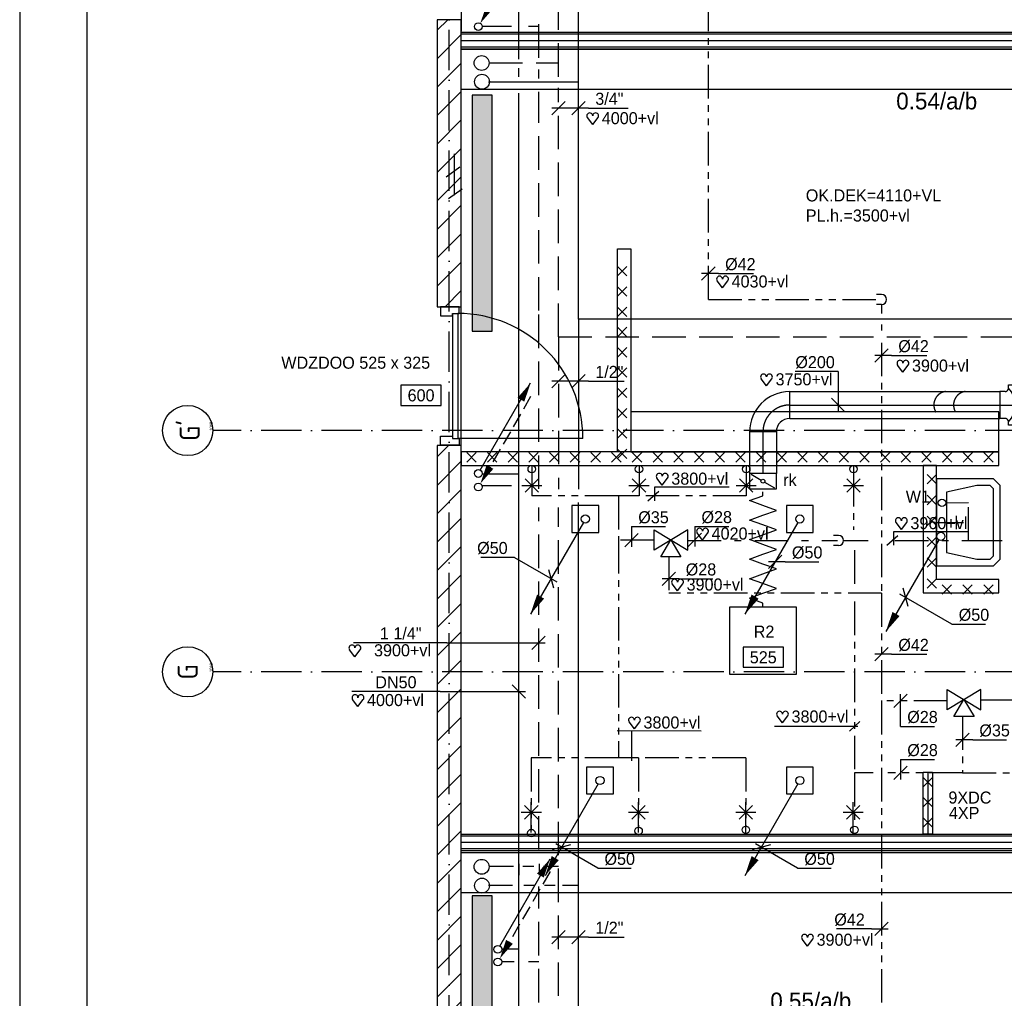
# Model space of a CAD drawing. Extents: x 25315 to 170951, y 867852 to 951952.
# Tile 3 of 119: x 25315 to 40003, y 885252 to 899852. Entities that reach past the tile are written whole.
import ezdxf
from ezdxf.enums import TextEntityAlignment as Align

# ---------------------------------------------------------------- set-up
doc = ezdxf.new("R2010")
doc.units = 0
doc.header["$LTSCALE"] = 100
for name, pattern in [('2322107', [2000, 1000, 1000]), ('2322108', [7, 5, -2]), ('2322109', [10, 5, -2, 1, -2]), ('2322110', [10, 5, -1, 1, -1, 1, -1]), ('CENTER2', [11.25, 7.5, -1.25, 1.25, -1.25]), ('CENTER4', [5, 3.125, -0.625, 0.625, -0.625]), ('DASHDOT', [9, 6, -1.5, 0, -1.5]), ('LURETOUR', [6, 4, -2])]:
    doc.linetypes.add(name, pattern=pattern)
doc.layers.get('0').update_dxf_attribs({"linetype": 'CONTINUOUS'})
for name, color, linetype in [('00KAD025', 2, 'CONTINUOUS'), ('00KAD070', 5, 'CONTINUOUS'), ('AL$7----_STRAMIEN', 1, 'DASHDOT'), ('ALN-----_BLOCKNAAM', 2, 'CONTINUOUS'), ('ALXAC---_LICHTBETON', 1, 'CONTINUOUS'), ('BOUW', 8, 'CONTINUOUS'), ('WL5233--', 4, 'CONTINUOUS'), ('WL524---', 4, 'CONTINUOUS'), ('WL531---', 4, 'CONTINUOUS'), ('WL532---', 4, 'CONTINUOUS'), ('WL561---', 4, 'CONTINUOUS'), ('WL561---_AANVOER', 4, 'CONTINUOUS'), ('WL561---_RETOUR', 4, 'CONTINUOUS'), ('WL570---', 3, 'CONTINUOUS'), ('WL570---_HARTLIJN', 7, 'CONTINUOUS'), ('WL570---_RETOUR', 3, 'CONTINUOUS'), ('WM524---', 1, 'CONTINUOUS'), ('WM531---', 1, 'CONTINUOUS'), ('WM532---', 1, 'CONTINUOUS'), ('WM561---', 1, 'CONTINUOUS'), ('WM570---', 1, 'CONTINUOUS')]:
    doc.layers.add(name, color=color, linetype=linetype)
doc.styles.add('BURO-018', font='BUROFONT.shx', dxfattribs={"height": 180})
doc.styles.add('BURO-025', font='BUROFONT.shx', dxfattribs={"height": 250})
doc.styles.get("Standard").update_dxf_attribs({"font": 'ISOCP'})
pattern_1 = [(45, (-3313.17, 792288.78), (-212.132, 212.132), [])]

# ---------------------------------------------------------------- blocks, each defined once
blk = doc.blocks.new('LDV2121')
at = {"color": 0, "linetype": 'CONTINUOUS'}
blk.add_line((-0.25, -0.43), (-6.75, -11.69), dxfattribs=at)
blk.add_lwpolyline([(-6.75, -11.69, 0, 1, 0), (-5.5, -9.53, 1, 1, 0)], format="xyseb", dxfattribs=at)
blk.add_circle((0, 0), 0.5, dxfattribs=at)
blk = doc.blocks.new('*U279')
at = {"layer": 'ALXAC---_LICHTBETON', "color": 0}
for p, q in [((17649.8, 44834.1), (17719.8, 44904.1)), ((17719.8, 44834.1), (17649.8, 44904.1)), ((17804, 44834.1), (17874, 44904.1)), ((17874, 44834.1), (17804, 44904.1)), ((17958.3, 44834.1), (18028.3, 44904.1)), ((18028.3, 44834.1), (17958.3, 44904.1)), ((18112.5, 44834.1), (18182.5, 44904.1)), ((18182.5, 44834.1), (18112.5, 44904.1)), ((18266.7, 44834.1), (18336.7, 44904.1)), ((18336.7, 44834.1), (18266.7, 44904.1)), ((18420.9, 44834.1), (18490.9, 44904.1)), ((18490.9, 44834.1), (18420.9, 44904.1)), ((18575.2, 44834.1), (18645.2, 44904.1)), ((18645.2, 44834.1), (18575.2, 44904.1)), ((18729.4, 44834.1), (18799.4, 44904.1)), ((18799.4, 44834.1), (18729.4, 44904.1)), ((18883.6, 44834.1), (18953.6, 44904.1)), ((18953.6, 44834.1), (18883.6, 44904.1)), ((19037.9, 44834.1), (19107.9, 44904.1)), ((19107.9, 44834.1), (19037.9, 44904.1)), ((19192.1, 44834.1), (19262.1, 44904.1)), ((19262.1, 44834.1), (19192.1, 44904.1)), ((19346.3, 44834.1), (19416.3, 44904.1)), ((19416.3, 44834.1), (19346.3, 44904.1)), ((19500.6, 44834.1), (19570.6, 44904.1)), ((19570.6, 44834.1), (19500.6, 44904.1)), ((19654.8, 44834.1), (19724.8, 44904.1)), ((19724.8, 44834.1), (19654.8, 44904.1)), ((19809, 44834.1), (19879, 44904.1)), ((19879, 44834.1), (19809, 44904.1)), ((19963.3, 44834.1), (20033.3, 44904.1)), ((20033.3, 44834.1), (19963.3, 44904.1)), ((20117.5, 44834.1), (20187.5, 44904.1)), ((20187.5, 44834.1), (20117.5, 44904.1)), ((20271.7, 44834.1), (20341.7, 44904.1)), ((20341.7, 44834.1), (20271.7, 44904.1)), ((20425.9, 44834.1), (20495.9, 44904.1)), ((20495.9, 44834.1), (20425.9, 44904.1)), ((20580.2, 44834.1), (20650.2, 44904.1)), ((20650.2, 44834.1), (20580.2, 44904.1)), ((20734.4, 44834.1), (20804.4, 44904.1)), ((20804.4, 44834.1), (20734.4, 44904.1)), ((20888.6, 44834.1), (20958.6, 44904.1)), ((20958.6, 44834.1), (20888.6, 44904.1)), ((21042.9, 44834.1), (21112.9, 44904.1)), ((21112.9, 44834.1), (21042.9, 44904.1)), ((21197.1, 44834.1), (21267.1, 44904.1)), ((21267.1, 44834.1), (21197.1, 44904.1)), ((21351.3, 44834.1), (21421.3, 44904.1)), ((21421.3, 44834.1), (21351.3, 44904.1)), ((21505.6, 44834.1), (21575.6, 44904.1)), ((21575.6, 44834.1), (21505.6, 44904.1))]:
    blk.add_line(p, q, dxfattribs=at)
blk = doc.blocks.new('LU-1D-K-C8')
at = {"color": 0, "linetype": 'CONTINUOUS'}
for p, q in [((-0.5, 100), (0.5, 100)), ((-0.5, -100), (0.5, -100))]:
    blk.add_line(p, q, dxfattribs=at)
at = {"layer": 'WL570---_HARTLIJN', "linetype": 'CENTER2'}
blk.add_line((-0.5, 0), (0.5, 0), dxfattribs=at)
blk = doc.blocks.new('HART')
at = {"color": 1}
for q in [(-39.7, 52.4), (39.7, 52.4)]:
    blk.add_line((0, 0), q, dxfattribs=at)
for centre, start, end in [((-22.1, 65.7), 0, 217.18669), ((22.1, 65.7), 322.81331, 180)]:
    blk.add_arc(centre, 22.1, start, end, dxfattribs=at)
blk = doc.blocks.new('LDS')
at = {"color": 0, "linetype": 'CONTINUOUS'}
for p, q in [((0, 1), (1, 1)), ((0, -1), (1, -1))]:
    blk.add_line(p, q, dxfattribs=at)
blk.add_arc((0, 0), 1, 90, 270, dxfattribs=at)
blk = doc.blocks.new('3048303')
at = {"color": 0, "linetype": 'CONTINUOUS'}
for p, q in [((-2.5, 1.5), (2.5, -1.5)), ((-2.5, -1.5), (-2.5, 1.5)), ((2.5, 1.5), (-2.5, -1.5)), ((2.5, -1.5), (2.5, 1.5)), ((-1.5, -2.5), (0, 0)), ((0, 0), (1.5, -2.5)), ((1.5, -2.5), (-1.5, -2.5))]:
    blk.add_line(p, q, dxfattribs=at)
at = {"color": 0, "linetype": 'CONTINUOUS', "style": 'BURO-018', "flags": 1}
blk.add_attdef('CV_MATCODE', (0, 0), '', height=1.8, dxfattribs=at)
blk = doc.blocks.new('LU-1D-F-C8359')
at = {"color": 0, "linetype": 'CONTINUOUS'}
for p, q in [((-400.4, 0), (-364, 100)), ((-364, 100), (-327.6, 0)), ((-254.8, 0), (-218.4, 100)), ((-218.4, 100), (-182, 0)), ((-109.2, 0), (-72.8, 100)), ((-72.8, 100), (-36.4, 0)), ((36.4, 0), (72.8, 100)), ((72.8, 100), (109.2, 0)), ((182, 0), (218.4, 100)), ((218.4, 100), (254.8, 0)), ((327.6, 0), (364, 100)), ((364, 100), (400.4, 0)), ((-428.7, 0), (-400.4, 0)), ((-327.6, 0), (-291.2, -100)), ((-291.2, -100), (-254.8, 0)), ((-182, 0), (-145.6, -100)), ((-145.6, -100), (-109.2, 0)), ((-36.4, 0), (0, -100)), ((0, -100), (36.4, 0)), ((109.2, 0), (145.6, -100)), ((145.6, -100), (182, 0)), ((254.8, 0), (291.2, -100)), ((291.2, -100), (327.6, 0)), ((400.4, 0), (428.7, 0))]:
    blk.add_line(p, q, dxfattribs=at)
blk = doc.blocks.new('LU-1D-KL-C874')
at = {"color": 0, "linetype": 'CONTINUOUS'}
for p, q in [((-58.2, 100), (-58.2, -100)), ((58.2, 100), (-58.2, 100)), ((50.9, 87.4), (7.3, 12.6)), ((58.2, -100), (58.2, 100)), ((-7.3, -12.6), (-50.9, -87.4)), ((-58.2, -100), (58.2, -100))]:
    blk.add_line(p, q, dxfattribs=at)
blk.add_circle((0, 0), 14.6, dxfattribs=at)
blk = doc.blocks.new('LU-1D-B--1-C85AC8')
at = {"color": 0, "linetype": 'CONTINUOUS'}
for p, q in [((-200, -100), (-200, 100)), ((-100, -200), (100, -200))]:
    blk.add_line(p, q, dxfattribs=at)
for radius in [300, 100]:
    blk.add_arc((-200, -200), radius, 0, 90, dxfattribs=at)
at = {"layer": 'WL570---_HARTLIJN', "linetype": 'CENTER4'}
blk.add_arc((-200, -200), 200, 0, 90, dxfattribs=at)
blk = doc.blocks.new('LU-ORND')
at = {"color": 0, "linetype": 'CONTINUOUS'}
for p, q in [((-3, 1.5), (-3, -1.5)), ((3, 1.5), (-3, 1.5)), ((3, -1.5), (3, 1.5)), ((-3, -1.5), (3, -1.5))]:
    blk.add_line(p, q, dxfattribs=at)
blk = doc.blocks.new('LU-ORNAM-1F41F400')
at = {"color": 0, "linetype": 'CONTINUOUS'}
for p, q in [((250, 250), (-250, 250)), ((-250, 250), (-250, -250)), ((250, -250), (250, 250)), ((-250, -250), (250, -250))]:
    blk.add_line(p, q, dxfattribs=at)
blk = doc.blocks.new('*U280')
at = {"layer": 'ALXAC---_LICHTBETON', "color": 0}
for p, q in [((23152.7, 47473.3), (23082.7, 47543.3)), ((23152.7, 47543.3), (23082.7, 47473.3)), ((23152.7, 47321.8), (23082.7, 47391.8)), ((23152.7, 47391.8), (23082.7, 47321.8)), ((23152.7, 47170.3), (23082.7, 47240.3)), ((23152.7, 47240.3), (23082.7, 47170.3)), ((23152.7, 47018.8), (23082.7, 47088.8)), ((23152.7, 47088.8), (23082.7, 47018.8)), ((23152.7, 46867.3), (23082.7, 46937.3)), ((23152.7, 46937.3), (23082.7, 46867.3)), ((23152.7, 46715.8), (23082.7, 46785.8)), ((23152.7, 46785.8), (23082.7, 46715.8)), ((23152.7, 46564.3), (23082.7, 46634.3)), ((23152.7, 46634.3), (23082.7, 46564.3)), ((23152.7, 46412.8), (23082.7, 46482.8)), ((23152.7, 46482.8), (23082.7, 46412.8)), ((23152.7, 46261.3), (23082.7, 46331.3)), ((23152.7, 46331.3), (23082.7, 46261.3)), ((23152.7, 46109.8), (23082.7, 46179.8)), ((23152.7, 46179.8), (23082.7, 46109.8))]:
    blk.add_line(p, q, dxfattribs=at)
blk = doc.blocks.new('LU-1D-T--5A-13BC85-Q2')
at = {"color": 0, "linetype": 'CONTINUOUS'}
for p, q in [((-150.3, -157.5), (-150.3, 157.5)), ((-150.3, 157.5), (150.3, 157.5)), ((150.3, 157.5), (150.3, -157.5)), ((-125.2, -157.5), (-150.3, -157.5)), ((-100, -182.7), (-100, -221.6)), ((100, -182.7), (100, -221.6)), ((150.3, -157.5), (125.2, -157.5)), ((-100, -221.6), (100, -221.6))]:
    blk.add_line(p, q, dxfattribs=at)
at = {"color": 0, "linetype": 'CONTINUOUS', "flags": 128}
for points in [[(-100, -182.7, 0.02182), (-100.1, -179.9, 0.037214), (-100.4, -178.3, 0.006436), (-101.2, -175, 0.02182), (-101.5, -174.1, 0.02182), (-102.4, -172.1, 0.02182), (-103.4, -170.1, 0.02182), (-104.6, -168.2, 0.02182), (-105.9, -166.5, 0.02182), (-107.4, -164.9, 0.02182), (-109, -163.4, 0.02182), (-110.7, -162.1, 0.02182), (-112.6, -160.9, 0.02182), (-114.6, -159.9, 0.02182), (-116.6, -159, 0.02182), (-117.5, -158.7, 0.006436), (-120.8, -157.9, 0.037214), (-122.4, -157.6, 0.02182), (-125.2, -157.5)], [(125.2, -157.5, 0.02182), (122.4, -157.6, 0.037214), (120.8, -157.9, 0.006436), (117.5, -158.7, 0.02182), (116.6, -159, 0.02182), (114.6, -159.9, 0.02182), (112.6, -160.9, 0.02182), (110.7, -162.1, 0.02182), (109, -163.4, 0.02182), (107.4, -164.9, 0.02182), (105.9, -166.5, 0.02182), (104.6, -168.2, 0.02182), (103.4, -170.1, 0.02182), (102.4, -172.1, 0.02182), (101.5, -174.1, 0.02182), (101.2, -175, 0.006436), (100.4, -178.3, 0.037214), (100.1, -179.9, 0.02182), (100, -182.7)]]:
    blk.add_lwpolyline(points, format="xyb", dxfattribs=at)
at = {"color": 0, "linetype": 'CONTINUOUS'}
blk.add_arc((0, -282.7), 177.1, 45, 135, dxfattribs=at)
at = {"layer": 'WL570---_HARTLIJN', "linetype": 'CENTER4'}
for p, q in [((-150.3, 0), (150.3, 0)), ((0, -221.6), (0, 0))]:
    blk.add_line(p, q, dxfattribs=at)
blk = doc.blocks.new('CVHATCH1')
at = {"color": 0, "linetype": 'CONTINUOUS'}
blk.add_solid([(-0.5, -0.5), (0.5, -0.5), (-0.5, 0.5), (0.5, 0.5)], dxfattribs=at)
blk = doc.blocks.new('2322401')
at = {"color": 0, "linetype": 'CONTINUOUS'}
for p, q in [((-0.5, 0.5, 1), (-0.5, 0.5)), ((-0.5, 0.5, 1), (-0.5, -0.5, 1)), ((0.5, 0.5, 1), (-0.5, 0.5, 1)), ((0.5, 0.5), (-0.5, 0.5)), ((-0.5, 0.5), (-0.5, -0.5)), ((0.5, 0.5, 1), (0.5, 0.5)), ((0.5, -0.5, 1), (0.5, 0.5, 1)), ((0.5, -0.5), (0.5, 0.5)), ((-0.5, -0.5, 1), (-0.5, -0.5)), ((-0.5, -0.5, 1), (0.5, -0.5, 1)), ((-0.5, -0.5), (0.5, -0.5)), ((0.5, -0.5, 1), (0.5, -0.5))]:
    blk.add_line(p, q, dxfattribs=at)
blk = doc.blocks.new('1010')
at = {"layer": 'AL$7----_STRAMIEN', "color": 7, "linetype": 'CONTINUOUS'}
blk.add_circle((0, 750), 750, dxfattribs=at)
at = {"layer": 'ALN-----_BLOCKNAAM', "linetype": 'CONTINUOUS'}
blk.add_text('1010', height=100, dxfattribs=at).set_placement((0, 0))
blk = doc.blocks.new('*U297', base_point=(6922, 18694.3))
at = {"color": 0, "linetype": 'CONTINUOUS'}
for p, q in [((6972, 18744.3), (6872, 18644.3)), ((7122, 18744.3), (7022, 18644.3)), ((7147, 18694.3), (6872, 18694.3)), ((7147, 18694.3), (7442, 18694.3))]:
    blk.add_line(p, q, dxfattribs=at)
at = {"color": 0, "linetype": 'CONTINUOUS', "style": 'BURO-018'}
blk.add_text('3/4"', height=90, dxfattribs=at).set_placement((7197, 18719.3))
blk = doc.blocks.new('*U302', base_point=(6922, 16656.9))
at = {"color": 0, "linetype": 'CONTINUOUS'}
for p, q in [((6972, 16706.9), (6872, 16606.9)), ((7122, 16706.9), (7022, 16606.9)), ((7147, 16656.9), (6872, 16656.9)), ((7147, 16656.9), (7412, 16656.9))]:
    blk.add_line(p, q, dxfattribs=at)
at = {"color": 0, "linetype": 'CONTINUOUS', "style": 'BURO-018'}
blk.add_text('1/2"', height=90, dxfattribs=at).set_placement((7197, 16681.9))
blk = doc.blocks.new('*U303', base_point=(6866.7, 15185.4))
at = {"color": 0, "linetype": 'CONTINUOUS'}
for p, q in [((6593.3, 15343.3), (6343.4, 15343.3)), ((6593.3, 15343.3), (6910, 15160.4)), ((6848.4, 15253.7), (6885, 15117.1))]:
    blk.add_line(p, q, dxfattribs=at)
at = {"color": 0, "linetype": 'CONTINUOUS', "style": 'BURO-018'}
blk.add_text('%%c50', height=90, dxfattribs=at).set_placement((6543.3, 15368.3), align=Align.RIGHT)
blk = doc.blocks.new('*U304', base_point=(7467.7, 15472.5))
at = {"color": 0, "linetype": 'CONTINUOUS'}
for p, q in [((7467.7, 15572.5), (7467.7, 15422.5)), ((7467.7, 15572.5), (7720.9, 15572.5)), ((7517.7, 15522.5), (7417.7, 15422.5))]:
    blk.add_line(p, q, dxfattribs=at)
at = {"color": 0, "linetype": 'CONTINUOUS', "style": 'BURO-018'}
blk.add_text('%%C35', height=90, dxfattribs=at).set_placement((7517.7, 15597.5))
blk = doc.blocks.new('*U306', base_point=(8538.9, 15310.4))
at = {"color": 0, "linetype": 'CONTINUOUS'}
for p, q in [((8588.9, 15360.4), (8488.9, 15260.4)), ((8613.9, 15310.4), (8488.9, 15310.4)), ((8613.9, 15310.4), (8863.9, 15310.4))]:
    blk.add_line(p, q, dxfattribs=at)
at = {"color": 0, "linetype": 'CONTINUOUS', "style": 'BURO-018'}
blk.add_text('%%c50', height=90, dxfattribs=at).set_placement((8663.9, 15335.4))
blk = doc.blocks.new('*U307', base_point=(9537.7, 15148.6))
at = {"color": 0, "linetype": 'CONTINUOUS'}
for p, q in [((9556, 15080.3), (9519.4, 15216.9)), ((9883.7, 14948.8), (9494.4, 15173.6)), ((9883.7, 14948.8), (10133.6, 14948.8))]:
    blk.add_line(p, q, dxfattribs=at)
at = {"color": 0, "linetype": 'CONTINUOUS', "style": 'BURO-018'}
blk.add_text('%%c50', height=90, dxfattribs=at).set_placement((9933.7, 14973.8))
blk = doc.blocks.new('*U308', base_point=(7996.1, 15468.6))
at = {"color": 0, "linetype": 'CONTINUOUS'}
for p, q in [((8046.1, 15518.6), (7946.1, 15418.6)), ((7996.1, 15568.6), (7996.1, 15418.6)), ((7996.1, 15568.6), (8249.2, 15568.6))]:
    blk.add_line(p, q, dxfattribs=at)
at = {"color": 0, "linetype": 'CONTINUOUS', "style": 'BURO-018'}
blk.add_text('%%C28', height=90, dxfattribs=at).set_placement((8046.1, 15593.6))
blk = doc.blocks.new('*U309', base_point=(7746.6, 15183.3))
at = {"color": 0, "linetype": 'CONTINUOUS'}
for p, q in [((7796.6, 15233.3), (7696.6, 15133.3)), ((7821.6, 15183.3), (7696.6, 15183.3)), ((7821.6, 15183.3), (8074.7, 15183.3))]:
    blk.add_line(p, q, dxfattribs=at)
at = {"color": 0, "linetype": 'CONTINUOUS', "style": 'BURO-018'}
blk.add_text('%%C28', height=90, dxfattribs=at).set_placement((7871.6, 15208.3))
blk = doc.blocks.new('*U310', base_point=(9332.3, 16849))
at = {"color": 0, "linetype": 'CONTINUOUS'}
for p, q in [((9382.3, 16899), (9282.3, 16799)), ((9407.3, 16849), (9282.3, 16849)), ((9407.3, 16849), (9669.2, 16849))]:
    blk.add_line(p, q, dxfattribs=at)
at = {"color": 0, "linetype": 'CONTINUOUS', "style": 'BURO-018'}
blk.add_text('%%C42', height=90, dxfattribs=at).set_placement((9457.3, 16874))
blk = doc.blocks.new('*U311', base_point=(9008.6, 16579.8))
at = {"color": 0, "linetype": 'CONTINUOUS'}
for p, q in [((9008.6, 16729.8), (8688.6, 16729.8)), ((9008.6, 16729.8), (9008.6, 16429.8)), ((8958.7, 16529.7), (9058.4, 16430))]:
    blk.add_line(p, q, dxfattribs=at)
at = {"layer": 'WM570---', "linetype": 'CONTINUOUS', "style": 'BURO-018'}
blk.add_text('%%c200', height=90, dxfattribs=at).set_placement((8983.6, 16754.8), align=Align.RIGHT)
blk = doc.blocks.new('*U312', base_point=(9429.9, 14272.7))
at = {"color": 0, "linetype": 'CONTINUOUS'}
for p, q in [((9479.9, 14322.7), (9379.9, 14222.7)), ((9429.9, 14082.7), (9429.9, 14322.7)), ((9429.9, 14082.7), (9683, 14082.7))]:
    blk.add_line(p, q, dxfattribs=at)
at = {"color": 0, "linetype": 'CONTINUOUS', "style": 'BURO-018'}
blk.add_text('%%C28', height=90, dxfattribs=at).set_placement((9479.9, 14107.7))
blk = doc.blocks.new('*U315', base_point=(9937.1, 13982.8))
at = {"color": 0, "linetype": 'CONTINUOUS'}
for p, q in [((9987.1, 14032.8), (9887.1, 13932.8)), ((10012.1, 13982.8), (9887.1, 13982.8)), ((10012.1, 13982.8), (10265.3, 13982.8))]:
    blk.add_line(p, q, dxfattribs=at)
at = {"color": 0, "linetype": 'CONTINUOUS', "style": 'BURO-018'}
blk.add_text('%%C35', height=90, dxfattribs=at).set_placement((10062.1, 14007.8))
blk = doc.blocks.new('*U316', base_point=(9474.5, 13735.8))
at = {"color": 0, "linetype": 'CONTINUOUS'}
for p, q in [((9474.5, 13835.8), (9474.5, 13685.8)), ((9474.5, 13835.8), (9727.6, 13835.8)), ((9524.5, 13785.8), (9424.5, 13685.8))]:
    blk.add_line(p, q, dxfattribs=at)
at = {"color": 0, "linetype": 'CONTINUOUS', "style": 'BURO-018'}
blk.add_text('%%C28', height=90, dxfattribs=at).set_placement((9524.5, 13860.8))
blk = doc.blocks.new('*U317', base_point=(8444.2, 13195.9))
at = {"color": 0, "linetype": 'CONTINUOUS'}
for p, q in [((8715, 13039.5), (8400.9, 13220.9)), ((8512.5, 13214.2), (8375.9, 13177.6)), ((8715, 13039.5), (8965, 13039.5))]:
    blk.add_line(p, q, dxfattribs=at)
at = {"color": 0, "linetype": 'CONTINUOUS', "style": 'BURO-018'}
blk.add_text('%%c50', height=90, dxfattribs=at).set_placement((8765, 13064.5))
blk = doc.blocks.new('*U318', base_point=(9332.3, 12571.5))
at = {"color": 0, "linetype": 'CONTINUOUS'}
for p, q in [((9257.3, 12571.5), (8995.3, 12571.5)), ((9257.3, 12571.5), (9382.3, 12571.5)), ((9382.3, 12621.5), (9282.3, 12521.5))]:
    blk.add_line(p, q, dxfattribs=at)
at = {"color": 0, "linetype": 'CONTINUOUS', "style": 'BURO-018'}
blk.add_text('%%C42', height=90, dxfattribs=at).set_placement((9207.3, 12596.5), align=Align.RIGHT)
blk = doc.blocks.new('*U319', base_point=(9332.3, 14620.6))
at = {"color": 0, "linetype": 'CONTINUOUS'}
for p, q in [((9382.3, 14670.6), (9282.3, 14570.6)), ((9407.3, 14620.6), (9282.3, 14620.6)), ((9407.3, 14620.6), (9669.2, 14620.6))]:
    blk.add_line(p, q, dxfattribs=at)
at = {"color": 0, "linetype": 'CONTINUOUS', "style": 'BURO-018'}
blk.add_text('%%C42', height=90, dxfattribs=at).set_placement((9457.3, 14645.6))
blk = doc.blocks.new('*U298', base_point=(8040.3, 18486.7))
at = {"color": 0, "linetype": 'CONTINUOUS'}
for p, q in [((8090.3, 18536.7), (7990.3, 18436.7)), ((8115.3, 18486.7), (7990.3, 18486.7)), ((8115.3, 18486.7), (8377.3, 18486.7))]:
    blk.add_line(p, q, dxfattribs=at)
at = {"color": 0, "linetype": 'CONTINUOUS', "style": 'BURO-018'}
blk.add_text('%%C42', height=90, dxfattribs=at).set_placement((8165.3, 18511.7))
blk = doc.blocks.new('*U349', base_point=(6922, 12510.5))
at = {"color": 0, "linetype": 'CONTINUOUS'}
for p, q in [((6972, 12560.5), (6872, 12460.5)), ((7122, 12560.5), (7022, 12460.5)), ((7147, 12510.5), (6872, 12510.5)), ((7147, 12510.5), (7412, 12510.5))]:
    blk.add_line(p, q, dxfattribs=at)
at = {"color": 0, "linetype": 'CONTINUOUS', "style": 'BURO-018'}
blk.add_text('1/2"', height=90, dxfattribs=at).set_placement((7197, 12535.5))
blk = doc.blocks.new('LDV3108')
at = {"color": 0, "linetype": 'CONTINUOUS'}
for p, q in [((6.75, 11.69), (5.81, 10.07)), ((5.44, 9.42), (4.5, 7.79)), ((4.13, 7.14), (3.19, 5.52)), ((2.81, 4.87), (1.88, 3.25)), ((1.5, 2.6), (0.56, 0.97))]:
    blk.add_line(p, q, dxfattribs=at)
blk.add_lwpolyline([(0.25, 0.43, 0, 1, 0), (1.5, 2.6, 1, 1, 0)], format="xyseb", dxfattribs=at)
blk.add_circle((0, 0), 0.5, dxfattribs=at)
blk = doc.blocks.new('LDV1107')
at = {"color": 0, "linetype": 'CONTINUOUS'}
blk.add_line((0.25, 0.43), (6.75, 11.69), dxfattribs=at)
blk.add_lwpolyline([(6.75, 11.69, 0, 1, 0), (5.5, 9.53, 1, 1, 0)], format="xyseb", dxfattribs=at)
blk.add_circle((0, 0), 0.5, dxfattribs=at)

msp = doc.modelspace()

# ---------------------------------------------------------------- hatches: boundary and pattern name
at = {"layer": 'BOUW'}
h = msp.add_hatch(dxfattribs=at)
h.set_pattern_fill('PREFBET', color=256, scale=2, style=0)
h.set_pattern_definition(pattern_1)
h.paths.add_polyline_path([(31542.2, 899850.9), (31542.2, 895570.2), (31902.2, 895570.2), (31902.2, 899850.9)])
h = msp.add_hatch(dxfattribs=at)
h.set_pattern_fill('PREFBET', color=256, scale=2, style=0)
h.set_pattern_definition(pattern_1)
h.paths.add_polyline_path([(31542.2, 893500.2), (31542.2, 883640.9), (31902.2, 883640.9), (31902.2, 893500.2)])

# ---------------------------------------------------------------- linework, layer by layer
at = {"color": 1, "linetype": 'CONTINUOUS'}
for p, q in [((32955.3, 890455.8), (33155.3, 890655.8)), ((31684.5, 890555.8), (30292.4, 890555.8)), ((31684.5, 890555.8), (33155.3, 890555.8)), ((32660, 889927.4), (32860, 889727.4)), ((31584.9, 889827.4), (30267.4, 889827.4)), ((31584.9, 889827.4), (32860, 889827.4))]:
    msp.add_line(p, q, dxfattribs=at)
at = {"layer": '00KAD025', "linetype": 'CONTINUOUS'}
msp.add_line((25314.7, 951952.4), (25314.7, 867852.4), dxfattribs=at)
at = {"layer": '00KAD070', "linetype": 'CONTINUOUS'}
msp.add_line((26314.7, 950952.4), (26314.7, 868852.4), dxfattribs=at)
at = {"layer": 'AL$7----_STRAMIEN', "color": 1}
for p, q in [((31722.2, 873897.9), (31722.2, 910393.7)), ((47519, 893722.7), (28196.1, 893722.7)), ((47519, 890122.7), (28196.1, 890122.7))]:
    msp.add_line(p, q, dxfattribs=at)
at = {"layer": 'BOUW'}
for p, q in [((31902.2, 902082.9), (31902.2, 899682.9)), ((31902.2, 887726.9), (31902.2, 899382.9)), ((38992.2, 893202.9), (38792.2, 893202.9)), ((38792.2, 893202.9), (38792.2, 891300.9)), ((38992.2, 893067.4), (38852.2, 892927.4)), ((38992.2, 892927.4), (38852.2, 893067.4)), ((38992.2, 891500.9), (38992.2, 893202.9)), ((39592.2, 893001.9), (38992.2, 893001.9)), ((38992.2, 893001.9), (38992.2, 891701.9)), ((39842.2, 893001.9), (39592.2, 893001.9)), ((39942.2, 892901.9), (39842.2, 893001.9)), ((39592.2, 892901.9), (39142.2, 892801.9)), ((39142.2, 892801.9), (39142.2, 891901.9)), ((39792.2, 892901.9), (39592.2, 892901.9)), ((39842.2, 892851.9), (39792.2, 892901.9)), ((39842.2, 891851.9), (39842.2, 892851.9)), ((39942.2, 891801.9), (39942.2, 892901.9)), ((38992.2, 892756.3), (38852.2, 892616.3)), ((38992.2, 892616.3), (38852.2, 892756.3)), ((38992.2, 892445.2), (38852.2, 892305.2)), ((38992.2, 892305.2), (38852.2, 892445.2)), ((38992.2, 892351.9), (39392.2, 892351.9)), ((39292.2, 892251.9), (39292.2, 892451.9)), ((38992.2, 892134.1), (38852.2, 891994.1)), ((38992.2, 891994.1), (38852.2, 892134.1)), ((39142.2, 891901.9), (39592.2, 891801.9)), ((38992.2, 891822.9), (38852.2, 891682.9)), ((38992.2, 891682.9), (38852.2, 891822.9)), ((39592.2, 891801.9), (39792.2, 891801.9)), ((39792.2, 891801.9), (39842.2, 891851.9)), ((39842.2, 891701.9), (39942.2, 891801.9)), ((38992.2, 891701.9), (39592.2, 891701.9)), ((39592.2, 891701.9), (39842.2, 891701.9)), ((38992.2, 891511.8), (38852.2, 891371.8)), ((38992.2, 891371.8), (38852.2, 891511.8)), ((39922.2, 891500.9), (38992.2, 891500.9)), ((39922.2, 891300.9), (39922.2, 891500.9)), ((38792.2, 891300.9), (39922.2, 891300.9)), ((39074.4, 891422.9), (39214.4, 891282.9)), ((39214.4, 891422.9), (39074.4, 891282.9)), ((39385.5, 891422.9), (39525.5, 891282.9)), ((39525.5, 891422.9), (39385.5, 891282.9)), ((39696.6, 891422.9), (39836.6, 891282.9)), ((39836.6, 891422.9), (39696.6, 891282.9)), ((38792.2, 887701), (38792.2, 888626.9)), ((38792.2, 888626.9), (38932.2, 888626.9)), ((38792.2, 887846.9), (38792.2, 888546.9)), ((38792.2, 888546.9), (38792.2, 888546.9)), ((38932.2, 888406.9), (38792.2, 888546.9)), ((38932.2, 888546.9), (38792.2, 888406.9)), ((38862.2, 888626.9), (38862.2, 887701.9)), ((38932.2, 888626.9), (38932.2, 887701)), ((38932.2, 888106.9), (38792.2, 888246.9)), ((38932.2, 888246.9), (38792.2, 888106.9)), ((32847.2, 888126.9), (33047.2, 887926.9)), ((32847.2, 887926.9), (33047.2, 888126.9)), ((32947.2, 887726.9), (32947.2, 888176.9)), ((34447.2, 888126.9), (34647.2, 887926.9)), ((34447.2, 887926.9), (34647.2, 888126.9)), ((34547.2, 887726.9), (34547.2, 888176.9)), ((36047.2, 888126.9), (36247.2, 887926.9)), ((36047.2, 887926.9), (36247.2, 888126.9)), ((36147.2, 887726.9), (36147.2, 888176.9)), ((37647.2, 888126.9), (37847.2, 887926.9)), ((37647.2, 887926.9), (37847.2, 888126.9)), ((37747.2, 887726.9), (37747.2, 888176.9)), ((32797.2, 888026.9), (33097.2, 888026.9)), ((34397.2, 888026.9), (34697.2, 888026.9)), ((35997.2, 888026.9), (36297.2, 888026.9)), ((37597.2, 888026.9), (37897.2, 888026.9)), ((38932.2, 887806.9), (38792.2, 887946.9)), ((38932.2, 887946.9), (38792.2, 887806.9)), ((38932.2, 887701), (38792.2, 887701))]:
    msp.add_line(p, q, dxfattribs=at)
for points in [[(31542.2, 899850.9), (31542.2, 895570.2), (31902.2, 895570.2), (31902.2, 899850.9)], [(45372.2, 899413.8), (31902.2, 899413.8), (31902.2, 899663.8), (45372.2, 899663.8)], [(42742.2, 898812.9), (31902.2, 898812.9), (31902.2, 899412.9), (42742.2, 899412.9)], [(34432.2, 896432.9), (34432.2, 893402.9), (34232.2, 893402.9), (34232.2, 896432.9)], [(34432.2, 893402.9), (39922.2, 893402.9), (39922.2, 894002.9), (34432.2, 894002.9)], [(31542.2, 893500.2), (31542.2, 883640.9), (31902.2, 883640.9), (31902.2, 893500.2)], [(39922.2, 893402.9), (31902.2, 893402.9), (31902.2, 893202.9), (39922.2, 893202.9)], [(45372.2, 887451.9), (31902.2, 887451.9), (31902.2, 887701.9), (45372.2, 887701.9)], [(42742.2, 886826.9), (31902.2, 886826.9), (31902.2, 887426.9), (42742.2, 887426.9)]]:
    msp.add_lwpolyline(points, close=True, dxfattribs=at)
for points in [[(45372.2, 899633.8), (31902.2, 899633.8)], [(45372.2, 899538.8), (31902.2, 899538.8)], [(45372.2, 899443.8), (31902.2, 899443.8)], [(31871.2, 895570.2), (31593.2, 895570.2), (31593.2, 895436.2), (31769.2, 895436.2), (31769.2, 895470.2), (31871.2, 895470.2), (31871.2, 895570.2)], [(31769.2, 895470.2), (31769.2, 893602.2)], [(31849.2, 895470.2), (31849.2, 893602.2)], [(31871.2, 893502.2), (31593.2, 893502.2), (31593.2, 893636.2), (31769.2, 893636.2), (31769.2, 893602.2), (31871.2, 893602.2), (31871.2, 893502.2)], [(33717.2, 893602.2), (31849.2, 893602.2)], [(32953.7, 893202.9), (32953.7, 892812.9)], [(34553.7, 893202.9), (34553.7, 892812.9)], [(36153.7, 893202.9), (36153.7, 892812.9)], [(37753.7, 893202.9), (37753.7, 892812.9)], [(32853.7, 892802.9), (33053.7, 893002.9)], [(32853.7, 893002.9), (33053.7, 892802.9)], [(34453.7, 892802.9), (34653.7, 893002.9)], [(34453.7, 893002.9), (34653.7, 892802.9)], [(36053.7, 892802.9), (36253.7, 893002.9)], [(36053.7, 893002.9), (36253.7, 892802.9)], [(37653.7, 892802.9), (37853.7, 893002.9)], [(37653.7, 893002.9), (37853.7, 892802.9)], [(32803.7, 892902.9), (33103.7, 892902.9)], [(34403.7, 892902.9), (34703.7, 892902.9)], [(36003.7, 892902.9), (36303.7, 892902.9)], [(37603.7, 892902.9), (37903.7, 892902.9)], [(45372.2, 887671.9), (31902.2, 887671.9)], [(45372.2, 887576.9), (31902.2, 887576.9)], [(45372.2, 887481.9), (31902.2, 887481.9)]]:
    msp.add_lwpolyline(points, dxfattribs=at)
msp.add_arc((31849.2, 893602.2), 1868, 0, 90, dxfattribs=at)
at = {"layer": 'WL5233--', "color": 3}
for p, q in [((33553.7, 892602.9), (33553.7, 892202.9)), ((33953.7, 892602.9), (33553.7, 892602.9)), ((33953.7, 892202.9), (33953.7, 892602.9)), ((37153.7, 892602.9), (36753.7, 892602.9)), ((36753.7, 892602.9), (36753.7, 892202.9)), ((37153.7, 892202.9), (37153.7, 892602.9)), ((33553.7, 892202.9), (33953.7, 892202.9)), ((36753.7, 892202.9), (37153.7, 892202.9)), ((34172.7, 888701.9), (33772.7, 888701.9)), ((33772.7, 888701.9), (33772.7, 888301.9)), ((34172.7, 888301.9), (34172.7, 888701.9)), ((37153.7, 888701.9), (36753.7, 888701.9)), ((36753.7, 888701.9), (36753.7, 888301.9)), ((37153.7, 888301.9), (37153.7, 888701.9)), ((33772.7, 888301.9), (34172.7, 888301.9)), ((36753.7, 888301.9), (37153.7, 888301.9))]:
    msp.add_line(p, q, dxfattribs=at)
at = {"layer": 'WL531---', "color": 1}
for p, q in [((34683.7, 892673.7), (34849.6, 892818.8)), ((34787.4, 892673.7), (34787.4, 892881)), ((34787.4, 892881), (35896.9, 892881)), ((38354.4, 892217.7), (39464, 892217.7)), ((38354.4, 892010.4), (38354.4, 892217.7)), ((38250.7, 892010.4), (38416.7, 892155.5)), ((34229.4, 889249.1), (35482.1, 889243.2)), ((34447.1, 888793), (34447.1, 889249.1)), ((36572.9, 889311.3), (37817.2, 889311.3)), ((37692.7, 889238.7), (37848.3, 889383.8))]:
    msp.add_line(p, q, dxfattribs=at)
at = {"layer": 'WL531---', "linetype": '2322109'}
for p, q in [((39129.1, 892643.4), (39470, 892649.4)), ((39470, 892080.9), (39470, 892649.4)), ((34780, 892088.7), (34247.6, 892088.7)), ((35280, 892080.9), (37514.5, 892080.9)), ((37597.5, 892080.9), (37971.9, 892080.9)), ((38371.9, 892080.9), (39470, 892080.9)), ((39470, 892080.9), (40936.9, 892080.9)), ((39651.8, 889707.1), (40936.9, 889707.1))]:
    msp.add_line(p, q, dxfattribs=at)
at = {"layer": 'WL532---', "linetype": '2322110'}
for p, q in [((35588, 895678.3), (35588, 905598.8)), ((35588, 895678.3), (38171.9, 895678.3)), ((38171.9, 895603.3), (38171.9, 895467.7)), ((38171.9, 895304.6), (38171.9, 895214.1)), ((38171.9, 895032.9), (38171.9, 891294.9)), ((32953.7, 893091.6), (32953.7, 892747.2)), ((34553.7, 893091.6), (34553.7, 892747.2)), ((36153.7, 893091.6), (36153.7, 892747.2)), ((37753.7, 893091.6), (37753.7, 892240.6)), ((34247.6, 892747.2), (32953.7, 892747.2)), ((34247.6, 892747.2), (34247.6, 892088.7)), ((34553.7, 892747.2), (34247.6, 892747.2)), ((36153.7, 892747.2), (34553.7, 892747.2)), ((34247.6, 892088.7), (34247.6, 888837.3)), ((37766.7, 891938), (37766.7, 891393.4)), ((35000.5, 891839.6), (35000.5, 891294.9)), ((38171.9, 891294.9), (35000.5, 891294.9)), ((37766.7, 891170), (37766.7, 888615.3)), ((38171.9, 891294.9), (38171.9, 889689.1)), ((39151.8, 889689.1), (38171.9, 889689.1)), ((38171.9, 889689.1), (38171.9, 879428.9)), ((39381.3, 889457.9), (39381.8, 888615.3)), ((32947.2, 888837.3), (32947.2, 887772.6)), ((34247.6, 888837.3), (32947.2, 888837.3)), ((34539.5, 888837.3), (34247.6, 888837.3)), ((36147.2, 888837.3), (34539.5, 888837.3)), ((34547.2, 888837.3), (34547.2, 887804.6)), ((36147.2, 888837.3), (36147.2, 887820.6)), ((38048.3, 888615.3), (37766.7, 888615.3)), ((37766.7, 888615.3), (37766.7, 887820.6)), ((39381.8, 888615.3), (38267.6, 888615.3)), ((39381.8, 888615.3), (45229.9, 888615.3))]:
    msp.add_line(p, q, dxfattribs=at)
at = {"layer": 'WL561---', "color": 1}
for p, q in [((31795.8, 897852), (31795.8, 897234.3)), ((31675.6, 897508.8), (31881.6, 897654.6)), ((31710, 897182.8), (31915.9, 897328.6))]:
    msp.add_line(p, q, dxfattribs=at)
for centre, radius in [((32205.8, 899206), 111.3), ((32211.1, 898925.5), 111.3), ((32953.7, 893147.3), 55.7), ((34553.7, 893147.3), 55.7), ((36153.7, 893147.3), 55.7), ((37753.7, 893147.3), 55.7), ((39073.5, 892643.4), 55.7), ((34547.2, 887748.9), 55.7), ((36147.2, 887764.9), 55.7), ((37766.7, 887764.9), 55.7), ((32947.2, 887717), 55.7), ((32205.7, 887213.9), 111.3), ((32211.1, 886933.4), 111.3)]:
    msp.add_circle(centre, radius, dxfattribs=at)
at = {"layer": 'WL561---_AANVOER', "linetype": '2322107'}
for p, q in [((32760, 899261), (32760, 909913.7)), ((33651.4, 895382.3), (33651.4, 909913.7)), ((32760, 898997.3), (32760, 899129.2)), ((33651.4, 898920.2), (32310.3, 898920.2)), ((32760, 887470.1), (32760, 898755.6)), ((44917.1, 895382.3), (33651.4, 895382.3)), ((33651.4, 895382.3), (33651.4, 892848)), ((32220, 893078.7), (32760, 893078.7)), ((33651.4, 883449.9), (33651.4, 892646.9)), ((32760, 886244), (32760, 887470.1)), ((32668.8, 886937.3), (32310.3, 886937.3)), ((32994.7, 886937.3), (32834.1, 886937.3)), ((33302.2, 886937.3), (33146.1, 886937.3)), ((33651.4, 886937.3), (33412.3, 886937.3)), ((32760, 876269.8), (32760, 886244)), ((32661.9, 885979.2), (32661.9, 885979.2))]:
    msp.add_line(p, q, dxfattribs=at)
at = {"layer": 'WL561---_RETOUR', "linetype": '2322108'}
for p, q in [((33060, 899283), (33060, 909913.7)), ((33351.4, 899001.8), (33351.4, 909913.7)), ((32218.4, 899756.5), (32651.7, 899756.5)), ((32903.5, 899756.5), (33060, 899756.5)), ((32318.1, 899206.5), (33351.4, 899206.5)), ((33060, 898975.3), (33060, 899107.2)), ((33351.4, 895119.1), (33351.4, 898835.7)), ((33060, 895512.5), (33060, 898777.6)), ((33060, 892851.9), (33060, 895512.5)), ((33351.4, 895119.1), (44909.3, 895119.1)), ((33351.4, 895119.1), (33351.4, 892848)), ((32218.4, 892901.2), (32651.7, 892901.2)), ((32903.5, 892901.2), (33060, 892901.2)), ((33060, 887470.9), (33060, 892576.7)), ((33351.4, 883186.8), (33351.4, 892576.7)), ((32318.1, 887223.6), (32680.1, 887223.6)), ((32759.5, 887260.5), (32759.5, 887091.6)), ((32822.3, 887223.6), (32986.1, 887223.6)), ((33062.4, 887260.5), (33062.4, 887091.6)), ((33128.3, 887223.6), (33351.4, 887223.6)), ((33060, 880990.7), (33060, 886921.5)), ((32508.5, 885988.1), (32754.4, 885988.1)), ((32508.5, 885801.7), (32692.2, 885801.7)), ((32903.5, 885801.7), (33060, 885801.7))]:
    msp.add_line(p, q, dxfattribs=at)
at = {"layer": 'WL570---_RETOUR', "linetype": 'LURETOUR'}
for centre in [(39154.4, 894104.1), (39448.5, 894104.1)]:
    msp.add_arc(centre, 202.7, 98.69091, 277.57704, dxfattribs=at)

# ---------------------------------------------------------------- block references
at = {"layer": 'AL$7----_STRAMIEN'}
ref = msp.add_blockref('1010', (28196.1, 893722.7), dxfattribs=dict(at, xscale=0.5, yscale=0.5, zscale=0.5, rotation=90))
ref.add_attrib('STR-NAAM', "G'", dxfattribs={"color": 3, "linetype": 'CONTINUOUS', "height": 300, "rotation": 90}).set_placement((27821.1, 893722.7), align=Align.MIDDLE)
ref = msp.add_blockref('1010', (28196.1, 890122.7), dxfattribs=dict(at, xscale=0.5, yscale=0.5, zscale=0.5, rotation=90))
ref.add_attrib('STR-NAAM', 'G', dxfattribs={"color": 3, "linetype": 'CONTINUOUS', "height": 300, "rotation": 90}).set_placement((27821.1, 890122.7), align=Align.MIDDLE)
at = {"layer": 'BOUW', "xscale": 2, "yscale": 2, "zscale": 2}
msp.add_blockref('*U280', (-11933.2, 801084.8), dxfattribs=at)
at = {"layer": 'BOUW', "xscale": -2, "yscale": 2, "zscale": 2, "rotation": 180}
msp.add_blockref('*U279', (-3313.2, 983061.2), dxfattribs=at)
at = {"layer": 'WL5233--', "color": 3, "xscale": 2, "yscale": 2, "zscale": 2}
msp.add_blockref('LU-ORNAM-1F41F400', (36402.5, 890588.1), dxfattribs=at)
at = {"layer": 'WL524---', "color": 2, "xscale": 121.5, "yscale": 121.5, "zscale": 121.5}
for p in [(33753.7, 892402.9), (36953.7, 892402.9), (39056.3, 892143.7), (33972.7, 888501.9), (36953.7, 888501.9)]:
    msp.add_blockref('LDV2121', p, dxfattribs=at)
at = {"layer": 'WL532---', "linetype": '2322110', "xscale": 75, "yscale": 75, "zscale": 75, "rotation": 180}
for p in [(38171.9, 895678.3), (37529, 892081.9)]:
    msp.add_blockref('LDS', p, dxfattribs=at)
at = {"layer": 'WL561---', "xscale": 3520, "yscale": 300, "rotation": 90}
for name, p, zscale in [('2322401', (32214.7, 896966.4, 240), 600), ('CVHATCH1', (32214.7, 896966.4, 240), 3520), ('CVHATCH1', (32214.6, 885019.6, 240), 3520), ('2322401', (32214.6, 885019.6, 240), 600)]:
    msp.add_blockref(name, p, dxfattribs=dict(at, zscale=zscale))
at = {"layer": 'WL561---', "color": 2, "xscale": 100, "yscale": 100, "zscale": 100}
for p in [(35030, 892089.6), (39401.8, 889707.9)]:
    msp.add_blockref('3048303', p, dxfattribs=at)
at = {"layer": 'WL561---_AANVOER', "color": 2, "xscale": 115.5, "yscale": 115.5, "zscale": 115.5}
for p in [(32157.3, 893082), (32447.4, 885982.5)]:
    msp.add_blockref('LDV1107', p, dxfattribs=at)
at = {"layer": 'WL561---_RETOUR', "color": 2, "xscale": 115.5, "yscale": 115.5, "zscale": 115.5}
for p in [(32157.7, 899749), (32157.7, 892879.9), (32447.8, 885794.3)]:
    msp.add_blockref('LDV3108', p, dxfattribs=at)
at = {"layer": 'WL570---', "color": 1, "xscale": 2, "yscale": 2, "zscale": 2}
for p in [(33863.3, 898285.9), (35800, 895850.4), (38491, 894594.5), (36455.7, 894390.1), (34900.3, 892908), (38467.3, 892244.7), (35501.7, 892089.2), (35128.5, 891328.8), (30315.7, 890347.4), (30361, 889605.2), (36694.2, 889359.6), (34485.5, 889270.2), (37067.5, 886029.8)]:
    msp.add_blockref('HART', p, dxfattribs=at)
at = {"layer": 'WL570---_RETOUR', "linetype": 'LURETOUR', "yscale": 2, "zscale": 2}
for name, p, xscale, rotation in [('LU-1D-T--5A-13BC85-Q2', (40379.3, 894103.4), 2, 270), ('LU-1D-B--1-C85AC8', (36402.5, 894103.4), 2, 90), ('LU-1D-K-C8', (36402.5, 893390.2), 612.1755190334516, 270), ('LU-1D-F-C8359', (36402.5, 891949.4), 2, 90)]:
    msp.add_blockref(name, p, dxfattribs=dict(at, xscale=xscale, rotation=rotation))
at = {"layer": 'WL570---_RETOUR', "linetype": 'LURETOUR', "xscale": 3133.620179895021, "yscale": 2, "zscale": 2}
msp.add_blockref('LU-1D-K-C8', (38369.3, 894103.4), dxfattribs=at)
at = {"layer": 'WL570---_RETOUR', "linetype": 'CONTINUOUS', "xscale": 2, "yscale": 2, "zscale": 2, "rotation": 90}
msp.add_blockref('LU-1D-KL-C874', (36402.5, 892967.7), dxfattribs=at)
at = {"layer": 'WM524---', "xscale": 2, "yscale": 2, "zscale": 2}
for name, p in [('*U303', (33240.8, 891514.6)), ('*U306', (36585.1, 891764.5)), ('*U307', (38530.9, 891233.6)), ('*U317', (33397.2, 887505.2)), ('*U317', (36378.2, 887505.2))]:
    msp.add_blockref(name, p, dxfattribs=at)
at = {"layer": 'WM531---', "xscale": 2, "yscale": 2, "zscale": 2}
for name, p in [('*U304', (34442.7, 892088.7)), ('*U308', (35385.4, 892091.3))]:
    msp.add_blockref(name, p, dxfattribs=at)
at = {"layer": 'WM532---', "xscale": 2, "yscale": 2, "zscale": 2}
for name, p in [('*U298', (35588, 896064.9)), ('*U310', (38171.9, 894841.8)), ('*U309', (35000.5, 891510.4)), ('*U319', (38171.9, 890385)), ('*U312', (38455.2, 889689.1)), ('*U315', (39381.5, 889109.3)), ('*U318', (38171.9, 886286.8))]:
    msp.add_blockref(name, p, dxfattribs=at)
at = {"layer": 'WM532---', "linetype": '2322110', "xscale": 2, "yscale": 2, "zscale": 2}
msp.add_blockref('*U316', (38456.3, 888615.3), dxfattribs=at)
at = {"layer": 'WM561---', "xscale": 2, "yscale": 2, "zscale": 2}
for name, p in [('*U297', (33351.4, 898532.4)), ('*U302', (33351.4, 894457.6)), ('*U349', (33351.4, 886164.7))]:
    msp.add_blockref(name, p, dxfattribs=at)
at = {"layer": 'WM570---', "xscale": 2, "yscale": 2, "zscale": 2}
msp.add_blockref('*U311', (37524.5, 894303.4), dxfattribs=at)
at = {"layer": 'WM570---'}
ref = msp.add_blockref('LU-ORND', (31302.3, 894247.9), dxfattribs=dict(at, xscale=100, yscale=100, zscale=100))
ref.add_attrib('LU_TEXT1', '600', dxfattribs={"layer": '0', "color": 1, "linetype": 'CONTINUOUS', "height": 180, "style": 'BURO-018'}).set_placement((31302.3, 894247.9), align=Align.MIDDLE)
ref = msp.add_blockref('LU-ORND', (36407.1, 890340.1), dxfattribs=dict(at, xscale=100, yscale=100, zscale=100))
ref.add_attrib('LU_TEXT1', '525', dxfattribs={"layer": '0', "color": 1, "linetype": 'CONTINUOUS', "height": 180, "style": 'BURO-018'}).set_placement((36407.1, 890340.1), align=Align.MIDDLE)

# ---------------------------------------------------------------- texts
at = {"color": 1, "linetype": 'CONTINUOUS', "style": 'BURO-018'}
for s, p in [('1 1/4"', (31309.4, 890605.8)), ('DN50', (31234.8, 889877.4))]:
    msp.add_text(s, height=180, dxfattribs=at).set_placement(p, align=Align.RIGHT)
at = {"layer": 'BOUW', "style": 'BURO-025'}
for s, p in [('0.54/a/b', (38391.2, 898513.3)), ('0.55/a/b', (36512.1, 885086.8))]:
    msp.add_text(s, height=250, dxfattribs=at).set_placement(p)
at = {"layer": 'BOUW', "color": 1, "style": 'BURO-018'}
for s, p in [('OK.DEK=4110+VL', (37041.8, 897140.7)), ('PL.h.=3500+vl', (37041.8, 896840.7)), ('WDZDOO 525 x 325', (29217.3, 894644.8)), ('W1', (38533.1, 892646.8)), ('9XDC', (39169.3, 888157.1)), ('4XP', (39176.8, 887926.8))]:
    msp.add_text(s, height=180, dxfattribs=at).set_placement(p)
at = {"layer": 'WL570---', "color": 1, "style": 'BURO-018'}
for s, p in [('4000+vl', (33998.4, 898292.7)), ('4030+vl', (35935.1, 895857.1)), ('3900+vl', (38626.2, 894601.2)), ('3750+vl', (36590.8, 894396.9)), ('3800+vl', (35035.4, 892914.8)), ('3960+vl', (38602.5, 892251.5)), ('4020+vl', (35636.8, 892096)), ('3900+vl', (35263.6, 891335.6)), ('3900+vl', (30600.9, 890354.2)), ('4000+vl', (30496.1, 889612)), ('3800+vl', (36829.3, 889366.3)), ('3800+vl', (34620.6, 889276.9)), ('3900+vl', (37202.6, 886036.6))]:
    msp.add_text(s, height=180, dxfattribs=at).set_placement(p)
at = {"layer": 'WL570---_RETOUR', "color": 1, "style": 'BURO-018'}
for s, p in [('rk', (36705.3, 892895.2)), ('R2', (36265.1, 890632.4))]:
    msp.add_text(s, height=180, dxfattribs=at).set_placement(p)

doc.saveas('drawing.dxf')
